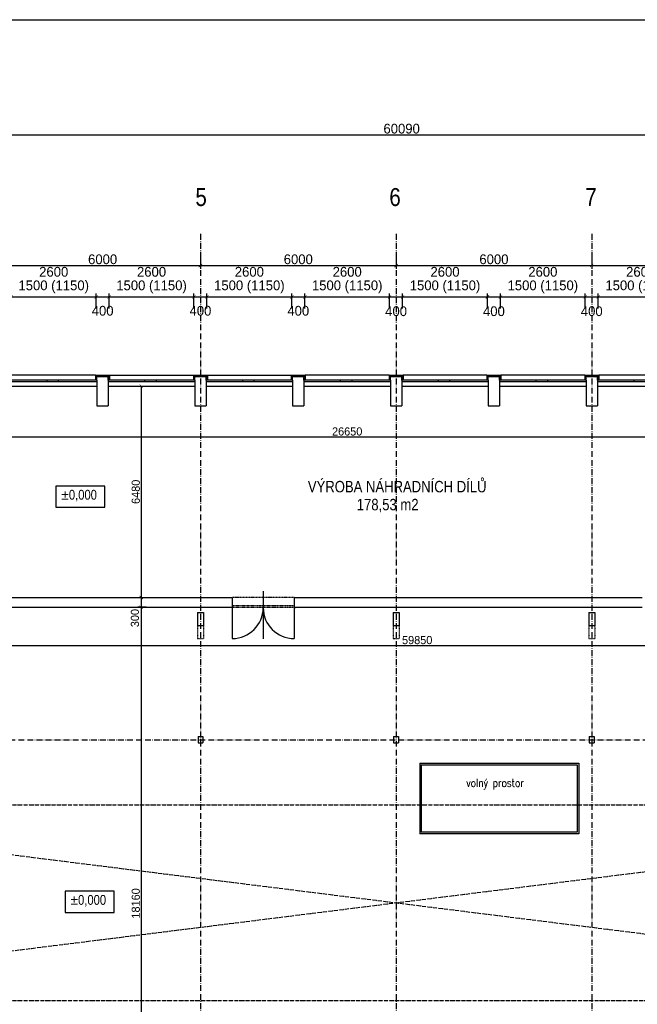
# Model space of a CAD drawing. Header units: millimetres. Extents: x -637441 to -130928, y -380379 to -53767.
# Tile 28 of 193: x -585990 to -567049, y -250081 to -219892. Entities that reach past the tile are written whole.
import ezdxf

# ---------------------------------------------------------------- set-up
doc = ezdxf.new("R2010")
doc.units = ezdxf.units.MM
doc.header["$LTSCALE"] = 10
for name, pattern in [('ACAD_ISO02W100', [15, 12, -3]), ('ACAD_ISO03W100', [30, 12, -18]), ('ACAD_ISO05W100', [34, 24, -3, 0.5, -3, 0.5, -3]), ('ACAD_ISO10W100', [18.5, 12, -3, 0.5, -3]), ('ACAD_ISO12W100', [22, 12, -3, 0.5, -3, 0.5, -3]), ('DASHDOT', [25.4, 12.7, -6.35, 0, -6.35])]:
    doc.linetypes.add(name, pattern=pattern)
doc.layers.add('CKKOTY', color=7, linetype='Continuous', lineweight=25)
doc.layers.add('CKTEXTY_STREDNI', color=6, linetype='Continuous', lineweight=50)
for name, color, linetype in [('Kóty', 7, 'Continuous'), ('Osy', 1, 'DASHDOT'), ('POPIS', 7, 'Continuous'), ('SLABE', 7, 'Continuous'), ('SLABĚ', 7, 'Continuous'), ('Výplně otvorů', 7, 'Continuous'), ('ZDIVO', 6, 'Continuous'), ('ŠRAFY', 252, 'Continuous')]:
    doc.layers.add(name, color=color, linetype=linetype)
doc.styles.add('NARROW', font='txt')
doc.styles.get("Standard").update_dxf_attribs({"font": 'simplex.shx', "width": 0.8})
doc.styles.add('TGV styl', font='txt')
doc.linetypes.add('IZOLACE', pattern='A,0.00254,-2.54,[134,ltypeshp.shx,S=2.54,R=0,X=-2.54,Y=0],-5.08,[134,ltypeshp.shx,S=2.54,R=180,X=2.54,Y=0],-2.54', length=10.16254)
doc.dimstyles.new('VNITŘEK 1-200', dxfattribs={"dimtxt": 250, "dimasz": 100, "dimexe": 100, "dimexo": 250, "dimgap": 40, "dimtad": 1, "dimdec": 0, "dimzin": 0, "dimdsep": 46, "dimtxsty": 'TGV styl', "dimblk1": 'ARCHTICK', "dimblk2": 'ARCHTICK', "dimsah": 1, "dimcen": 0.09, "dimclrd": 256, "dimclre": 256, "dimclrt": 220, "dimadec": 0, "dimazin": 0, "dimtfac": 1, "dimtdec": 0, "dimtofl": 0, "dimtmove": 2, "dimatfit": 3, "dimldrblk": 'ARCHTICK', "dimfxl": 150, "dimfxlon": 1, "dimtolj": 1, "dimtzin": 0, "dimarcsym": 0})
doc.dimstyles.new('VNĚJŠEK 1-100', dxfattribs={"dimtxt": 300, "dimasz": 100, "dimexe": 100, "dimexo": 250, "dimgap": 40, "dimtad": 1, "dimdec": 0, "dimzin": 0, "dimdsep": 46, "dimtxsty": 'TGV styl', "dimblk1": 'ARCHTICK', "dimblk2": 'ARCHTICK', "dimsah": 1, "dimcen": 0.09, "dimclrd": 256, "dimclre": 256, "dimclrt": 220, "dimadec": 0, "dimazin": 0, "dimtfac": 1, "dimtdec": 0, "dimtofl": 0, "dimtmove": 2, "dimatfit": 3, "dimldrblk": 'ARCHTICK', "dimfxl": 350, "dimfxlon": 1, "dimtolj": 1, "dimtzin": 0, "dimarcsym": 0})

# ---------------------------------------------------------------- blocks, each defined once
blk = doc.blocks.new('_ArchTick')
at = {"color": 0, "const_width": 0.15}
blk.add_lwpolyline([(-0.5, -0.5), (0.5, 0.5)], dxfattribs=at)
blk = doc.blocks.new('*D94')
at = {"layer": 'DEFPOINTS', "color": 0}
for p in [(-583646, -228392), (-586246, -230941), (-583646, -230941)]:
    blk.add_point(p, dxfattribs=at)
at = {"layer": 'Kóty', "lineweight": -2}
for p, q in [((-586246, -228742), (-586246, -228292)), ((-586246, -228392), (-583646, -228392)), ((-583646, -228742), (-583646, -228292))]:
    blk.add_line(p, q, dxfattribs=at)
at = {"layer": 'Kóty', "lineweight": -2, "xscale": 100, "yscale": 100, "zscale": 100, "rotation": 180}
blk.add_blockref('_ArchTick', (-586246, -228392), dxfattribs=at)
at = {"layer": 'Kóty', "lineweight": -2, "xscale": 100, "yscale": 100, "zscale": 100}
blk.add_blockref('_ArchTick', (-583646, -228392), dxfattribs=at)
at = {"layer": 'Kóty', "color": 220, "char_height": 300, "attachment_point": 5, "style": 'TGV styl'}
for s, insert in [('\\A1;2600', (-584946, -227624)), ('\\A1;1500 (1150)', (-584946, -228082))]:
    blk.add_mtext(s, dxfattribs=dict(at, insert=insert))
blk = doc.blocks.new('*D95')
at = {"layer": 'DEFPOINTS', "color": 0}
for p in [(-580646, -228392), (-583246, -230941), (-580646, -230941)]:
    blk.add_point(p, dxfattribs=at)
at = {"layer": 'Kóty', "lineweight": -2}
for p, q in [((-583246, -228742), (-583246, -228292)), ((-583246, -228392), (-580646, -228392)), ((-580646, -228742), (-580646, -228292))]:
    blk.add_line(p, q, dxfattribs=at)
at = {"layer": 'Kóty', "lineweight": -2, "xscale": 100, "yscale": 100, "zscale": 100, "rotation": 180}
blk.add_blockref('_ArchTick', (-583246, -228392), dxfattribs=at)
at = {"layer": 'Kóty', "lineweight": -2, "xscale": 100, "yscale": 100, "zscale": 100}
blk.add_blockref('_ArchTick', (-580646, -228392), dxfattribs=at)
at = {"layer": 'Kóty', "color": 220, "char_height": 300, "attachment_point": 5, "style": 'TGV styl'}
for s, insert in [('\\A1;2600', (-581946, -227624)), ('\\A1;1500 (1150)', (-581946, -228082))]:
    blk.add_mtext(s, dxfattribs=dict(at, insert=insert))
blk = doc.blocks.new('*D96')
at = {"layer": 'DEFPOINTS', "color": 0}
for p in [(-577646, -228392), (-580246, -230941), (-577646, -230941)]:
    blk.add_point(p, dxfattribs=at)
at = {"layer": 'Kóty', "lineweight": -2}
for p, q in [((-580246, -228742), (-580246, -228292)), ((-580246, -228392), (-577646, -228392)), ((-577646, -228742), (-577646, -228292))]:
    blk.add_line(p, q, dxfattribs=at)
at = {"layer": 'Kóty', "lineweight": -2, "xscale": 100, "yscale": 100, "zscale": 100, "rotation": 180}
blk.add_blockref('_ArchTick', (-580246, -228392), dxfattribs=at)
at = {"layer": 'Kóty', "lineweight": -2, "xscale": 100, "yscale": 100, "zscale": 100}
blk.add_blockref('_ArchTick', (-577646, -228392), dxfattribs=at)
at = {"layer": 'Kóty', "color": 220, "char_height": 300, "attachment_point": 5, "style": 'TGV styl'}
for s, insert in [('\\A1;2600', (-578946, -227624)), ('\\A1;1500 (1150)', (-578946, -228082))]:
    blk.add_mtext(s, dxfattribs=dict(at, insert=insert))
blk = doc.blocks.new('*D97')
at = {"layer": 'DEFPOINTS', "color": 0}
for p in [(-574646, -228392), (-577246, -230941), (-574646, -230941)]:
    blk.add_point(p, dxfattribs=at)
at = {"layer": 'Kóty', "lineweight": -2}
for p, q in [((-577246, -228742), (-577246, -228292)), ((-577246, -228392), (-574646, -228392)), ((-574646, -228742), (-574646, -228292))]:
    blk.add_line(p, q, dxfattribs=at)
at = {"layer": 'Kóty', "lineweight": -2, "xscale": 100, "yscale": 100, "zscale": 100, "rotation": 180}
blk.add_blockref('_ArchTick', (-577246, -228392), dxfattribs=at)
at = {"layer": 'Kóty', "lineweight": -2, "xscale": 100, "yscale": 100, "zscale": 100}
blk.add_blockref('_ArchTick', (-574646, -228392), dxfattribs=at)
at = {"layer": 'Kóty', "color": 220, "char_height": 300, "attachment_point": 5, "style": 'TGV styl'}
for s, insert in [('\\A1;2600', (-575946, -227624)), ('\\A1;1500 (1150)', (-575946, -228082))]:
    blk.add_mtext(s, dxfattribs=dict(at, insert=insert))
blk = doc.blocks.new('*D98')
at = {"layer": 'DEFPOINTS', "color": 0}
for p in [(-571646, -228392), (-574246, -230941), (-571646, -230941)]:
    blk.add_point(p, dxfattribs=at)
at = {"layer": 'Kóty', "lineweight": -2}
for p, q in [((-574246, -228742), (-574246, -228292)), ((-574246, -228392), (-571646, -228392)), ((-571646, -228742), (-571646, -228292))]:
    blk.add_line(p, q, dxfattribs=at)
at = {"layer": 'Kóty', "lineweight": -2, "xscale": 100, "yscale": 100, "zscale": 100, "rotation": 180}
blk.add_blockref('_ArchTick', (-574246, -228392), dxfattribs=at)
at = {"layer": 'Kóty', "lineweight": -2, "xscale": 100, "yscale": 100, "zscale": 100}
blk.add_blockref('_ArchTick', (-571646, -228392), dxfattribs=at)
at = {"layer": 'Kóty', "color": 220, "char_height": 300, "attachment_point": 5, "style": 'TGV styl'}
for s, insert in [('\\A1;2600', (-572946, -227624)), ('\\A1;1500 (1150)', (-572946, -228082))]:
    blk.add_mtext(s, dxfattribs=dict(at, insert=insert))
blk = doc.blocks.new('*D99')
at = {"layer": 'DEFPOINTS', "color": 0}
for p in [(-568646, -228392), (-571246, -230941), (-568646, -230941)]:
    blk.add_point(p, dxfattribs=at)
at = {"layer": 'Kóty', "lineweight": -2}
for p, q in [((-571246, -228742), (-571246, -228292)), ((-571246, -228392), (-568646, -228392)), ((-568646, -228742), (-568646, -228292))]:
    blk.add_line(p, q, dxfattribs=at)
at = {"layer": 'Kóty', "lineweight": -2, "xscale": 100, "yscale": 100, "zscale": 100, "rotation": 180}
blk.add_blockref('_ArchTick', (-571246, -228392), dxfattribs=at)
at = {"layer": 'Kóty', "lineweight": -2, "xscale": 100, "yscale": 100, "zscale": 100}
blk.add_blockref('_ArchTick', (-568646, -228392), dxfattribs=at)
at = {"layer": 'Kóty', "color": 220, "char_height": 300, "attachment_point": 5, "style": 'TGV styl'}
for s, insert in [('\\A1;2600', (-569946, -227624)), ('\\A1;1500 (1150)', (-569946, -228082))]:
    blk.add_mtext(s, dxfattribs=dict(at, insert=insert))
blk = doc.blocks.new('*D100')
at = {"layer": 'DEFPOINTS', "color": 0}
for p in [(-565646, -228392), (-568246, -230941), (-565646, -230941)]:
    blk.add_point(p, dxfattribs=at)
at = {"layer": 'Kóty', "lineweight": -2}
for p, q in [((-568246, -228742), (-568246, -228292)), ((-568246, -228392), (-565646, -228392)), ((-565646, -228742), (-565646, -228292))]:
    blk.add_line(p, q, dxfattribs=at)
at = {"layer": 'Kóty', "lineweight": -2, "xscale": 100, "yscale": 100, "zscale": 100, "rotation": 180}
blk.add_blockref('_ArchTick', (-568246, -228392), dxfattribs=at)
at = {"layer": 'Kóty', "lineweight": -2, "xscale": 100, "yscale": 100, "zscale": 100}
blk.add_blockref('_ArchTick', (-565646, -228392), dxfattribs=at)
at = {"layer": 'Kóty', "color": 220, "char_height": 300, "attachment_point": 5, "style": 'TGV styl'}
for s, insert in [('\\A1;2600', (-566946, -227624)), ('\\A1;1500 (1150)', (-566946, -228082))]:
    blk.add_mtext(s, dxfattribs=dict(at, insert=insert))
blk = doc.blocks.new('*D110')
at = {"layer": 'DEFPOINTS', "color": 0}
for p in [(-544231, -223424), (-604321, -230828), (-544231, -230788)]:
    blk.add_point(p, dxfattribs=at)
at = {"layer": 'Kóty', "lineweight": -2}
for p, q in [((-604321, -223774), (-604321, -223324)), ((-544231, -223774), (-544231, -223324)), ((-604321, -223424), (-544231, -223424))]:
    blk.add_line(p, q, dxfattribs=at)
at = {"layer": 'Kóty', "lineweight": -2, "xscale": 100, "yscale": 100, "zscale": 100, "rotation": 180}
blk.add_blockref('_ArchTick', (-604321, -223424), dxfattribs=at)
at = {"layer": 'Kóty', "lineweight": -2, "xscale": 100, "yscale": 100, "zscale": 100}
blk.add_blockref('_ArchTick', (-544231, -223424), dxfattribs=at)
at = {"layer": 'Kóty', "color": 220, "insert": (-574276, -223234), "char_height": 300, "attachment_point": 5, "style": 'TGV styl'}
blk.add_mtext('\\A1;60090', dxfattribs=at)
blk = doc.blocks.new('*D115')
at = {"layer": 'DEFPOINTS', "color": 0}
for p in [(-586446, -226458), (-580446, -226458), (-580446, -227430)]:
    blk.add_point(p, dxfattribs=at)
at = {"layer": 'Kóty', "lineweight": -2}
for p, q in [((-586446, -227080), (-586446, -227530)), ((-580446, -227080), (-580446, -227530)), ((-586446, -227430), (-580446, -227430))]:
    blk.add_line(p, q, dxfattribs=at)
at = {"layer": 'Kóty', "lineweight": -2, "xscale": 100, "yscale": 100, "zscale": 100, "rotation": 180}
blk.add_blockref('_ArchTick', (-586446, -227430), dxfattribs=at)
at = {"layer": 'Kóty', "lineweight": -2, "xscale": 100, "yscale": 100, "zscale": 100}
blk.add_blockref('_ArchTick', (-580446, -227430), dxfattribs=at)
at = {"layer": 'Kóty', "color": 220, "insert": (-583446, -227240), "char_height": 300, "attachment_point": 5, "style": 'TGV styl'}
blk.add_mtext('\\A1;6000', dxfattribs=at)
blk = doc.blocks.new('*D116')
at = {"layer": 'DEFPOINTS', "color": 0}
for p in [(-580446, -226458), (-574446, -226458), (-574446, -227430)]:
    blk.add_point(p, dxfattribs=at)
at = {"layer": 'Kóty', "lineweight": -2}
for p, q in [((-580446, -227080), (-580446, -227530)), ((-574446, -227080), (-574446, -227530)), ((-580446, -227430), (-574446, -227430))]:
    blk.add_line(p, q, dxfattribs=at)
at = {"layer": 'Kóty', "lineweight": -2, "xscale": 100, "yscale": 100, "zscale": 100, "rotation": 180}
blk.add_blockref('_ArchTick', (-580446, -227430), dxfattribs=at)
at = {"layer": 'Kóty', "lineweight": -2, "xscale": 100, "yscale": 100, "zscale": 100}
blk.add_blockref('_ArchTick', (-574446, -227430), dxfattribs=at)
at = {"layer": 'Kóty', "color": 220, "insert": (-577446, -227240), "char_height": 300, "attachment_point": 5, "style": 'TGV styl'}
blk.add_mtext('\\A1;6000', dxfattribs=at)
blk = doc.blocks.new('*D117')
at = {"layer": 'DEFPOINTS', "color": 0}
for p in [(-574446, -226458), (-568446, -226458), (-568446, -227430)]:
    blk.add_point(p, dxfattribs=at)
at = {"layer": 'Kóty', "lineweight": -2}
for p, q in [((-574446, -227080), (-574446, -227530)), ((-568446, -227080), (-568446, -227530)), ((-574446, -227430), (-568446, -227430))]:
    blk.add_line(p, q, dxfattribs=at)
at = {"layer": 'Kóty', "lineweight": -2, "xscale": 100, "yscale": 100, "zscale": 100, "rotation": 180}
blk.add_blockref('_ArchTick', (-574446, -227430), dxfattribs=at)
at = {"layer": 'Kóty', "lineweight": -2, "xscale": 100, "yscale": 100, "zscale": 100}
blk.add_blockref('_ArchTick', (-568446, -227430), dxfattribs=at)
at = {"layer": 'Kóty', "color": 220, "insert": (-571446, -227240), "char_height": 300, "attachment_point": 5, "style": 'TGV styl'}
blk.add_mtext('\\A1;6000', dxfattribs=at)
blk = doc.blocks.new('*D118')
at = {"layer": 'DEFPOINTS', "color": 0}
for p in [(-568446, -226458), (-562446, -226458), (-562446, -227430)]:
    blk.add_point(p, dxfattribs=at)
at = {"layer": 'Kóty', "lineweight": -2}
for p, q in [((-568446, -227080), (-568446, -227530)), ((-562446, -227080), (-562446, -227530)), ((-568446, -227430), (-562446, -227430))]:
    blk.add_line(p, q, dxfattribs=at)
at = {"layer": 'Kóty', "lineweight": -2, "xscale": 100, "yscale": 100, "zscale": 100, "rotation": 180}
blk.add_blockref('_ArchTick', (-568446, -227430), dxfattribs=at)
at = {"layer": 'Kóty', "lineweight": -2, "xscale": 100, "yscale": 100, "zscale": 100}
blk.add_blockref('_ArchTick', (-562446, -227430), dxfattribs=at)
at = {"layer": 'Kóty', "color": 220, "insert": (-565446, -227240), "char_height": 300, "attachment_point": 5, "style": 'TGV styl'}
blk.add_mtext('\\A1;6000', dxfattribs=at)
blk = doc.blocks.new('*D207')
at = {"layer": 'DEFPOINTS', "color": 0, "ltscale": 0.35}
for p in [(-589271, -231128), (-562621, -231728), (-562621, -232684)]:
    blk.add_point(p, dxfattribs=at)
at = {"layer": 'Kóty', "lineweight": -2, "ltscale": 0.35}
for p, q in [((-589271, -232534), (-589271, -232784)), ((-589271, -232684), (-562621, -232684)), ((-562621, -232534), (-562621, -232784))]:
    blk.add_line(p, q, dxfattribs=at)
at = {"layer": 'Kóty', "lineweight": -2, "ltscale": 0.35, "xscale": 100, "yscale": 100, "zscale": 100, "rotation": 180}
blk.add_blockref('_ArchTick', (-589271, -232684), dxfattribs=at)
at = {"layer": 'Kóty', "lineweight": -2, "ltscale": 0.35, "xscale": 100, "yscale": 100, "zscale": 100}
blk.add_blockref('_ArchTick', (-562621, -232684), dxfattribs=at)
at = {"layer": 'Kóty', "color": 220, "ltscale": 0.35, "insert": (-575946, -232519), "char_height": 250, "attachment_point": 5, "style": 'TGV styl'}
blk.add_mtext('\\A1;26650', dxfattribs=at)
blk = doc.blocks.new('*D227')
at = {"layer": 'DEFPOINTS', "color": 0, "ltscale": 0.35}
for p in [(-586271, -231128), (-588871, -237608), (-582264, -237608)]:
    blk.add_point(p, dxfattribs=at)
at = {"layer": 'Kóty', "lineweight": -2, "ltscale": 0.35}
for p, q in [((-582414, -231128), (-582164, -231128)), ((-582264, -231128), (-582264, -237608)), ((-582414, -237608), (-582164, -237608))]:
    blk.add_line(p, q, dxfattribs=at)
at = {"layer": 'Kóty', "lineweight": -2, "ltscale": 0.35, "xscale": 100, "yscale": 100, "zscale": 100}
for p, rotation in [((-582264, -231128), 90), ((-582264, -237608), 270)]:
    blk.add_blockref('_ArchTick', p, dxfattribs=dict(at, rotation=rotation))
at = {"layer": 'Kóty', "color": 220, "ltscale": 0.35, "insert": (-582429, -234368), "char_height": 250, "attachment_point": 5, "rotation": 90, "style": 'TGV styl'}
blk.add_mtext('\\A1;6480', dxfattribs=at)
blk = doc.blocks.new('*D228')
at = {"layer": 'DEFPOINTS', "color": 0, "ltscale": 0.35}
for p in [(-588871, -237608), (-582264, -237908), (-579472, -237908)]:
    blk.add_point(p, dxfattribs=at)
at = {"layer": 'Kóty', "lineweight": -2, "ltscale": 0.35}
for p, q in [((-582414, -237608), (-582164, -237608)), ((-582264, -237608), (-582264, -237908)), ((-582114, -237908), (-582364, -237908))]:
    blk.add_line(p, q, dxfattribs=at)
at = {"layer": 'Kóty', "lineweight": -2, "ltscale": 0.35, "xscale": 100, "yscale": 100, "zscale": 100}
for p, rotation in [((-582264, -237608), 90), ((-582264, -237908), 270)]:
    blk.add_blockref('_ArchTick', p, dxfattribs=dict(at, rotation=rotation))
at = {"layer": 'Kóty', "color": 220, "ltscale": 0.35, "insert": (-582455, -238239), "char_height": 250, "attachment_point": 5, "rotation": 90, "style": 'TGV styl'}
blk.add_mtext('\\A1;300', dxfattribs=at)
blk = doc.blocks.new('*D229')
at = {"layer": 'DEFPOINTS', "color": 0, "ltscale": 0.35}
for p in [(-579472, -237908), (-582264, -256068), (-580446, -256068)]:
    blk.add_point(p, dxfattribs=at)
at = {"layer": 'Kóty', "lineweight": -2, "ltscale": 0.35}
for p, q in [((-582114, -237908), (-582364, -237908)), ((-582264, -237908), (-582264, -256068)), ((-582114, -256068), (-582364, -256068))]:
    blk.add_line(p, q, dxfattribs=at)
at = {"layer": 'Kóty', "lineweight": -2, "ltscale": 0.35, "xscale": 100, "yscale": 100, "zscale": 100}
for p, rotation in [((-582264, -237908), 90), ((-582264, -256068), 270)]:
    blk.add_blockref('_ArchTick', p, dxfattribs=dict(at, rotation=rotation))
at = {"layer": 'Kóty', "color": 220, "ltscale": 0.35, "insert": (-582429, -246988), "char_height": 250, "attachment_point": 5, "rotation": 90, "style": 'TGV styl'}
blk.add_mtext('\\A1;18160', dxfattribs=at)
blk = doc.blocks.new('*D250')
at = {"layer": 'DEFPOINTS', "color": 0, "ltscale": 0.35}
for p in [(-604371, -237908), (-544521, -239083), (-544521, -239608)]:
    blk.add_point(p, dxfattribs=at)
at = {"layer": 'Kóty', "lineweight": -2, "ltscale": 0.35}
for p, q in [((-604371, -238933), (-604371, -239183)), ((-604371, -239083), (-544521, -239083)), ((-544521, -239233), (-544521, -238983))]:
    blk.add_line(p, q, dxfattribs=at)
at = {"layer": 'Kóty', "lineweight": -2, "ltscale": 0.35, "xscale": 100, "yscale": 100, "zscale": 100, "rotation": 180}
blk.add_blockref('_ArchTick', (-604371, -239083), dxfattribs=at)
at = {"layer": 'Kóty', "lineweight": -2, "ltscale": 0.35, "xscale": 100, "yscale": 100, "zscale": 100}
blk.add_blockref('_ArchTick', (-544521, -239083), dxfattribs=at)
at = {"layer": 'Kóty', "color": 220, "ltscale": 0.35, "insert": (-573799, -238915), "char_height": 250, "attachment_point": 5, "style": 'TGV styl'}
blk.add_mtext('\\A1;59850', dxfattribs=at)

msp = doc.modelspace()

# ---------------------------------------------------------------- linework, layer by layer
at = {"layer": 'CKKOTY', "color": 7}
msp.add_lwpolyline([(-623886.051, -219891.55), (-529386.051, -219891.55), (-529386.051, -308991.55), (-623886.051, -308991.55)], close=True, dxfattribs=at)
at = {"layer": 'Kóty'}
for p, q in [((-583646.228, -228742.278), (-583646.228, -228292.278)), ((-583646.228, -228392.278), (-583246.228, -228392.278)), ((-583246.228, -228742.278), (-583246.228, -228292.278)), ((-580646.228, -228742.278), (-580646.228, -228292.278)), ((-580646.228, -228392.278), (-580246.228, -228392.278)), ((-580246.228, -228742.278), (-580246.228, -228292.278)), ((-577646.228, -228742.278), (-577646.228, -228292.278)), ((-577646.228, -228392.278), (-577246.228, -228392.278)), ((-577246.228, -228742.278), (-577246.228, -228292.278)), ((-574646.228, -228742.278), (-574646.228, -228292.278)), ((-574646.228, -228392.278), (-574246.228, -228392.278)), ((-574246.228, -228742.278), (-574246.228, -228292.278)), ((-571646.228, -228742.278), (-571646.228, -228292.278)), ((-571646.228, -228392.278), (-571246.228, -228392.278)), ((-571246.228, -228742.278), (-571246.228, -228292.278)), ((-568646.228, -228742.278), (-568646.228, -228292.278)), ((-568646.228, -228392.278), (-568246.228, -228392.278)), ((-568246.228, -228742.278), (-568246.228, -228292.278)), ((-578522.006, -237415.307), (-578522.006, -238870.889))]:
    msp.add_line(p, q, dxfattribs=at)
for points in [[(-584879.39, -234842.536), (-583375.559, -234842.536), (-583375.559, -234191.992), (-584879.39, -234191.992)], [(-584598.072, -247263.569), (-583094.242, -247263.569), (-583094.242, -246613.025), (-584598.072, -246613.025)]]:
    msp.add_lwpolyline(points, close=True, dxfattribs=at)
at = {"layer": 'Osy', "linetype": 'ACAD_ISO10W100', "ltscale": 1.5}
for p, q in [((-580446.228, -226457.964), (-580446.228, -256367.964)), ((-574446.228, -226457.964), (-574446.228, -256367.964)), ((-568446.228, -226457.964), (-568446.228, -256367.964)), ((-604621.228, -241967.964), (-544271.228, -241967.964))]:
    msp.add_line(p, q, dxfattribs=at)
at = {"layer": 'SLABE', "linetype": 'ACAD_ISO05W100', "ltscale": 0.5}
for p, q in [((-598446.228, -249967.964), (-550446.228, -243967.964)), ((-598446.228, -243967.964), (-550446.228, -249967.964)), ((-598446.228, -243967.964), (-550446.228, -243967.964)), ((-598446.228, -249967.964), (-550446.228, -249967.964))]:
    msp.add_line(p, q, dxfattribs=at)
at = {"layer": 'SLABĚ'}
for p, q in [((-583661.228, -230787.964), (-586231.228, -230787.964)), ((-583621.228, -230827.964), (-583271.228, -230827.964)), ((-583231.228, -230787.964), (-580661.228, -230787.964)), ((-580621.228, -230827.964), (-580271.228, -230827.964)), ((-577621.228, -230827.964), (-577271.228, -230827.964)), ((-574621.228, -230827.964), (-574271.228, -230827.964)), ((-571621.228, -230827.964), (-571271.228, -230827.964)), ((-586271.228, -231127.964), (-583621.228, -231127.964)), ((-583271.228, -231127.964), (-580621.228, -231127.964)), ((-580271.228, -231127.964), (-577621.228, -231127.964)), ((-577271.228, -231127.964), (-574621.228, -231127.964)), ((-574271.228, -231127.964), (-571621.228, -231127.964)), ((-571271.228, -231127.964), (-568621.228, -231127.964)), ((-568271.228, -231127.964), (-565621.228, -231127.964)), ((-580521.228, -241867.964), (-580521.228, -242067.964)), ((-580521.228, -241867.964), (-580371.228, -241867.964)), ((-580521.228, -242067.964), (-580371.228, -242067.964)), ((-580371.228, -241867.964), (-580371.228, -242067.964)), ((-574521.228, -241867.964), (-574521.228, -242067.964)), ((-574521.228, -241867.964), (-574371.228, -241867.964)), ((-574521.228, -242067.964), (-574371.228, -242067.964)), ((-574371.228, -241867.964), (-574371.228, -242067.964)), ((-568521.228, -241867.964), (-568521.228, -242067.964)), ((-568521.228, -241867.964), (-568371.228, -241867.964)), ((-568521.228, -242067.964), (-568371.228, -242067.964)), ((-568371.228, -241867.964), (-568371.228, -242067.964)), ((-573672.794, -242734.633), (-568889.102, -242734.633)), ((-573672.794, -242734.633), (-573672.794, -244802.969)), ((-568889.102, -242734.633), (-568889.102, -244802.969)), ((-568889.102, -244802.969), (-573672.794, -244802.969))]:
    msp.add_line(p, q, dxfattribs=at)
at = {"layer": 'SLABĚ', "lineweight": -3}
for p, q in [((-583621.228, -230940.801), (-583621.228, -230827.964)), ((-583271.228, -230940.801), (-583271.228, -230827.964)), ((-580621.228, -230940.801), (-580621.228, -230827.964)), ((-580271.228, -230940.801), (-580271.228, -230827.964)), ((-580231.228, -230787.964), (-577661.228, -230787.964)), ((-577621.228, -230940.801), (-577621.228, -230827.964)), ((-577271.228, -230940.801), (-577271.228, -230827.964)), ((-574661.228, -230787.964), (-577231.228, -230787.964)), ((-574621.228, -230940.801), (-574621.228, -230827.964)), ((-574271.228, -230940.801), (-574271.228, -230827.964)), ((-571661.228, -230787.964), (-574231.228, -230787.964)), ((-571621.228, -230940.801), (-571621.228, -230827.964)), ((-571271.228, -230940.801), (-571271.228, -230827.964)), ((-568661.228, -230787.964), (-571231.228, -230787.964)), ((-568621.228, -230827.964), (-568271.228, -230827.964)), ((-568621.228, -230940.801), (-568621.228, -230827.964)), ((-568271.228, -230940.801), (-568271.228, -230827.964)), ((-565661.228, -230787.964), (-568231.228, -230787.964))]:
    msp.add_line(p, q, dxfattribs=at)
at = {"layer": 'SLABĚ', "linetype": 'ACAD_ISO12W100', "ltscale": 0.2}
msp.add_line((-577572.006, -237607.964), (-579472.006, -237607.964), dxfattribs=at)
at = {"layer": 'SLABĚ', "linetype": 'ACAD_ISO02W100', "ltscale": 10}
for p, q in [((-580536.228, -238067.964), (-580356.228, -238067.964)), ((-580536.228, -238067.964), (-580536.228, -238467.964)), ((-580356.228, -238067.964), (-580356.228, -238467.964)), ((-574536.228, -238067.964), (-574356.228, -238067.964)), ((-574536.228, -238067.964), (-574536.228, -238467.964)), ((-574356.228, -238067.964), (-574356.228, -238467.964)), ((-568536.228, -238067.964), (-568536.228, -238467.964)), ((-568536.228, -238067.964), (-568356.228, -238067.964)), ((-568356.228, -238067.964), (-568356.228, -238467.964)), ((-580536.228, -238467.964), (-580356.228, -238467.964)), ((-574536.228, -238467.964), (-574356.228, -238467.964)), ((-568536.228, -238467.964), (-568356.228, -238467.964))]:
    msp.add_line(p, q, dxfattribs=at)
at = {"layer": 'SLABĚ', "linetype": 'ACAD_ISO03W100', "ltscale": 0.05}
for p, q in [((-580536.228, -238467.964), (-580536.228, -238867.964)), ((-580356.228, -238467.964), (-580356.228, -238867.964)), ((-574536.228, -238467.964), (-574536.228, -238867.964)), ((-574356.228, -238467.964), (-574356.228, -238867.964)), ((-568536.228, -238467.964), (-568536.228, -238867.964)), ((-568356.228, -238467.964), (-568356.228, -238867.964)), ((-580536.228, -238867.964), (-580356.228, -238867.964)), ((-574536.228, -238867.964), (-574356.228, -238867.964)), ((-568536.228, -238867.964), (-568356.228, -238867.964))]:
    msp.add_line(p, q, dxfattribs=at)
at = {"layer": 'Výplně otvorů'}
for p, q in [((-583621.228, -230940.801), (-586271.228, -230940.801)), ((-585156.923, -230940.801), (-585156.923, -230996.034)), ((-584806.923, -230940.801), (-584806.923, -230996.034)), ((-580621.228, -230940.801), (-583271.228, -230940.801)), ((-582156.923, -230940.801), (-582156.923, -230996.034)), ((-581806.923, -230940.801), (-581806.923, -230996.034)), ((-577621.228, -230940.801), (-580271.228, -230940.801)), ((-579156.923, -230940.801), (-579156.923, -230996.034)), ((-578806.923, -230940.801), (-578806.923, -230996.034)), ((-574621.228, -230940.801), (-577271.228, -230940.801)), ((-576156.923, -230940.801), (-576156.923, -230996.034)), ((-575806.923, -230940.801), (-575806.923, -230996.034)), ((-571621.228, -230940.801), (-574271.228, -230940.801)), ((-573156.923, -230940.801), (-573156.923, -230996.034)), ((-572806.923, -230940.801), (-572806.923, -230996.034)), ((-568621.228, -230940.801), (-571271.228, -230940.801)), ((-570156.923, -230940.801), (-570156.923, -230996.034)), ((-569806.923, -230940.801), (-569806.923, -230996.034)), ((-565621.228, -230940.801), (-568271.228, -230940.801)), ((-567156.923, -230940.801), (-567156.923, -230996.034)), ((-583621.228, -230996.034), (-586271.228, -230996.034)), ((-580621.228, -230996.034), (-583271.228, -230996.034)), ((-577621.228, -230996.034), (-580271.228, -230996.034)), ((-574621.228, -230996.034), (-577271.228, -230996.034)), ((-571621.228, -230996.034), (-574271.228, -230996.034)), ((-568621.228, -230996.034), (-571271.228, -230996.034)), ((-565621.228, -230996.034), (-568271.228, -230996.034)), ((-579472.006, -237917.964), (-579472.006, -238867.964)), ((-577572.006, -237917.964), (-577572.006, -238867.964))]:
    msp.add_line(p, q, dxfattribs=at)
at = {"layer": 'Výplně otvorů', "linetype": 'ACAD_ISO12W100', "lineweight": -3, "ltscale": 0.175}
for p, q in [((-577572.006, -237867.964), (-579472.006, -237867.964)), ((-577572.006, -237917.964), (-579472.006, -237917.964))]:
    msp.add_line(p, q, dxfattribs=at)
at = {"layer": 'Výplně otvorů', "color": 3, "lineweight": -3}
for p, q in [((-579462.006, -237867.964), (-579462.006, -237917.964)), ((-577582.006, -237867.964), (-577582.006, -237917.964)), ((-579462.006, -237917.964), (-579512.006, -237917.964)), ((-577582.006, -237917.964), (-577532.006, -237917.964))]:
    msp.add_line(p, q, dxfattribs=at)
at = {"layer": 'Výplně otvorů'}
for centre, start, end in [((-579472.006, -237917.964), 270, 0), ((-577572.006, -237917.964), 180, 270)]:
    msp.add_arc(centre, 950, start, end, dxfattribs=at)
at = {"layer": 'ZDIVO'}
for p, q in [((-583661.228, -230787.964), (-583231.228, -230787.964)), ((-583661.228, -230787.964), (-583661.228, -230940.801)), ((-583621.228, -230940.801), (-583621.228, -231727.964)), ((-583271.228, -230940.801), (-583271.228, -231727.964)), ((-583231.228, -230787.964), (-583231.228, -230940.801)), ((-580661.228, -230787.964), (-580231.228, -230787.964)), ((-580661.228, -230787.964), (-580661.228, -230940.801)), ((-580621.228, -230940.801), (-580621.228, -231727.964)), ((-580271.228, -230940.801), (-580271.228, -231727.964)), ((-580231.228, -230787.964), (-580231.228, -230940.801)), ((-577661.228, -230787.964), (-577231.228, -230787.964)), ((-577661.228, -230787.964), (-577661.228, -230940.801)), ((-577621.228, -230940.801), (-577621.228, -231727.964)), ((-577271.228, -230940.801), (-577271.228, -231727.964)), ((-577231.228, -230787.964), (-577231.228, -230940.801)), ((-574661.228, -230787.964), (-574231.228, -230787.964)), ((-574661.228, -230787.964), (-574661.228, -230940.801)), ((-574621.228, -230940.801), (-574621.228, -231727.964)), ((-574271.228, -230940.801), (-574271.228, -231727.964)), ((-574231.228, -230787.964), (-574231.228, -230940.801)), ((-571661.228, -230787.964), (-571231.228, -230787.964)), ((-571661.228, -230787.964), (-571661.228, -230940.801)), ((-571621.228, -230940.801), (-571621.228, -231727.964)), ((-571271.228, -230940.801), (-571271.228, -231727.964)), ((-571231.228, -230787.964), (-571231.228, -230940.801)), ((-568661.228, -230787.964), (-568231.228, -230787.964)), ((-568661.228, -230787.964), (-568661.228, -230940.801)), ((-568621.228, -230940.801), (-568621.228, -231727.964)), ((-568271.228, -230940.801), (-568271.228, -231727.964)), ((-568231.228, -230787.964), (-568231.228, -230940.801)), ((-583621.228, -231727.964), (-583271.228, -231727.964)), ((-580621.228, -231727.964), (-580271.228, -231727.964)), ((-577621.228, -231727.964), (-577271.228, -231727.964)), ((-574621.228, -231727.964), (-574271.228, -231727.964)), ((-571621.228, -231727.964), (-571271.228, -231727.964)), ((-568621.228, -231727.964), (-568271.228, -231727.964)), ((-588871.228, -237607.964), (-579472.006, -237607.964)), ((-579472.006, -237607.964), (-579472.006, -237907.964)), ((-579472.006, -237607.964), (-579472.006, -237907.964)), ((-579472.006, -237607.964), (-579472.006, -237907.964)), ((-577572.006, -237607.964), (-566900.764, -237607.964)), ((-577572.006, -237607.964), (-577572.006, -237907.964)), ((-589207.706, -237907.964), (-579472.006, -237907.964)), ((-577572.006, -237907.964), (-566900.764, -237907.964)), ((-568521.228, -241867.964), (-568371.228, -241867.964)), ((-568521.228, -241867.964), (-568521.228, -242067.964)), ((-568521.228, -242067.964), (-568371.228, -242067.964)), ((-568371.228, -241867.964), (-568371.228, -242067.964)), ((-573722.794, -242684.633), (-568839.102, -242684.633)), ((-573722.794, -242684.633), (-573722.794, -244852.969)), ((-568839.102, -242684.633), (-568839.102, -244852.969)), ((-568839.102, -242684.633), (-568839.102, -244852.969)), ((-568839.102, -244852.969), (-573722.794, -244852.969))]:
    msp.add_line(p, q, dxfattribs=at)
at = {"layer": 'ŠRAFY', "linetype": 'IZOLACE', "ltscale": 0.015}
for p, q in [((-583646.228, -230802.964), (-583246.228, -230802.964)), ((-583646.228, -230940.801), (-583646.228, -230802.964)), ((-583246.228, -230940.801), (-583246.228, -230802.964)), ((-580646.228, -230802.964), (-580246.228, -230802.964)), ((-580646.228, -230940.801), (-580646.228, -230802.964)), ((-580246.228, -230940.801), (-580246.228, -230802.964)), ((-577646.228, -230802.964), (-577246.228, -230802.964)), ((-577646.228, -230940.801), (-577646.228, -230802.964)), ((-577246.228, -230940.801), (-577246.228, -230802.964)), ((-574646.228, -230802.964), (-574246.228, -230802.964)), ((-574646.228, -230940.801), (-574646.228, -230802.964)), ((-574246.228, -230940.801), (-574246.228, -230802.964)), ((-571646.228, -230802.964), (-571246.228, -230802.964)), ((-571646.228, -230940.801), (-571646.228, -230802.964)), ((-571246.228, -230940.801), (-571246.228, -230802.964)), ((-568646.228, -230802.964), (-568246.228, -230802.964)), ((-568646.228, -230940.801), (-568646.228, -230802.964)), ((-568246.228, -230940.801), (-568246.228, -230802.964))]:
    msp.add_line(p, q, dxfattribs=at)

# ---------------------------------------------------------------- block references
at = {"layer": 'Kóty', "xscale": 100, "yscale": 100, "zscale": 100, "rotation": 180}
for p in [(-583646.228, -228392.278), (-580646.228, -228392.278), (-577646.228, -228392.278), (-574646.228, -228392.278), (-571646.228, -228392.278), (-568646.228, -228392.278)]:
    msp.add_blockref('_ArchTick', p, dxfattribs=at)
at = {"layer": 'Kóty', "xscale": 100, "yscale": 100, "zscale": 100}
for p in [(-583246.228, -228392.278), (-580246.228, -228392.278), (-577246.228, -228392.278), (-574246.228, -228392.278), (-571246.228, -228392.278), (-568246.228, -228392.278)]:
    msp.add_blockref('_ArchTick', p, dxfattribs=at)

# ---------------------------------------------------------------- texts
at = {"layer": 'CKTEXTY_STREDNI', "color": 7, "width": 0.8}
msp.add_text('volný prostor', height=250, dxfattribs=at).set_placement((-572292.619, -243415.045))
at = {"layer": 'Kóty', "color": 220, "char_height": 300, "attachment_point": 5, "style": 'TGV styl'}
for insert in [(-583446.228, -228817.984), (-580446.228, -228817.984), (-577446.228, -228817.984), (-574446.228, -228831.361), (-571446.228, -228831.361), (-568446.228, -228831.361)]:
    msp.add_mtext('\\A1;400', dxfattribs=dict(at, insert=insert))
at = {"layer": 'POPIS', "style": 'NARROW'}
for s, height, p in [('5', 550, (-580600.8, -225604.954)), ('6', 550, (-574653.503, -225604.954)), ('7', 550, (-568646.132, -225604.954)), ('VÝROBA NÁHRADNÍCH DÍLŮ', 350, (-577151.775, -234383.609)), ('%%P0,000', 300, (-584711.109, -234608.275)), ('178,53 m2', 350, (-575651.775, -234933.609)), ('%%P0,000', 300, (-584429.792, -247029.308))]:
    msp.add_text(s, height=height, dxfattribs=at).set_placement(p)

# ---------------------------------------------------------------- dimensions: what is measured, and where the dimension line sits
at = {"layer": 'Kóty'}
for base, p1, p2, picture, middle in [((-544231.228, -223423.976), (-604321.228, -230827.964), (-544231.228, -230787.964), '*D110', (-574276.228, -223233.976)), ((-580446.228, -227429.704), (-586446.228, -226457.964), (-580446.228, -226457.964), '*D115', (-583446.228, -227239.704)), ((-574446.228, -227429.704), (-580446.228, -226457.964), (-574446.228, -226457.964), '*D116', (-577446.228, -227239.704)), ((-568446.228, -227429.704), (-574446.228, -226457.964), (-568446.228, -226457.964), '*D117', (-571446.228, -227239.704)), ((-562446.228, -227429.704), (-568446.228, -226457.964), (-562446.228, -226457.964), '*D118', (-565446.228, -227239.704))]:
    dim = msp.add_linear_dim(base=base, p1=p1, p2=p2, dimstyle='VNĚJŠEK 1-100', override={"dimtxt": 300}, dxfattribs=at)
    dim.commit()
    dim.dimension.update_dxf_attribs({"geometry": picture, "text_midpoint": middle})
for base, p1, p2, picture, middle in [((-583646.228, -228392.278), (-586246.228, -230940.801), (-583646.228, -230940.801), '*D94', (-584946.228, -227813.707)), ((-580646.228, -228392.278), (-583246.228, -230940.801), (-580646.228, -230940.801), '*D95', (-581946.228, -227813.707)), ((-577646.228, -228392.278), (-580246.228, -230940.801), (-577646.228, -230940.801), '*D96', (-578946.228, -227813.707)), ((-574646.228, -228392.278), (-577246.228, -230940.801), (-574646.228, -230940.801), '*D97', (-575946.228, -227813.707)), ((-571646.228, -228392.278), (-574246.228, -230940.801), (-571646.228, -230940.801), '*D98', (-572946.228, -227813.707)), ((-568646.228, -228392.278), (-571246.228, -230940.801), (-568646.228, -230940.801), '*D99', (-569946.228, -227813.707)), ((-565646.228, -228392.278), (-568246.228, -230940.801), (-565646.228, -230940.801), '*D100', (-566946.228, -227813.707))]:
    dim = msp.add_linear_dim(base=base, p1=p1, p2=p2, text='<>\\X 1500 (1150)', dimstyle='VNĚJŠEK 1-100', override={"dimtxt": 300}, dxfattribs=at)
    dim.commit()
    dim.dimension.update_dxf_attribs({"geometry": picture, "text_midpoint": middle})
at = {"layer": 'Kóty', "ltscale": 0.35}
dim = msp.add_linear_dim(base=(-562621.228, -232684.323), p1=(-589271.228, -231127.964), p2=(-562621.228, -231727.964), dimstyle='VNITŘEK 1-200', dxfattribs=at)
dim.commit()
dim.dimension.update_dxf_attribs({"geometry": '*D207', "text_midpoint": (-575946.228, -232519.323)})
for base, p1, p2, picture, middle in [((-582264.169, -237607.964), (-586271.228, -231127.964), (-588871.228, -237607.964), '*D227', (-582429.169, -234367.964)), ((-582264.169, -256068.167), (-579472.006, -237907.964), (-580446.228, -256068.167), '*D229', (-582429.169, -246988.066))]:
    dim = msp.add_linear_dim(base=base, p1=p1, p2=p2, angle=90, dimstyle='VNITŘEK 1-200', dxfattribs=at)
    dim.commit()
    dim.dimension.update_dxf_attribs({"geometry": picture, "text_midpoint": middle})
dim = msp.add_linear_dim(base=(-582264.169, -237907.964), p1=(-588871.228, -237607.964), p2=(-579472.006, -237907.964), angle=90, dimstyle='VNITŘEK 1-200', dxfattribs=at)
dim.commit()
dim.dimension.update_dxf_attribs({"geometry": '*D228', "text_midpoint": (-582455.151, -238238.698), "dimtype": 160})
dim = msp.add_linear_dim(base=(-544521.228, -239083.03), p1=(-604371.228, -237907.964), p2=(-544521.228, -239607.964), dimstyle='VNITŘEK 1-200', dxfattribs=at)
dim.commit()
dim.dimension.update_dxf_attribs({"geometry": '*D250', "text_midpoint": (-573798.904, -238915.387), "dimtype": 160})

doc.saveas('drawing.dxf')
